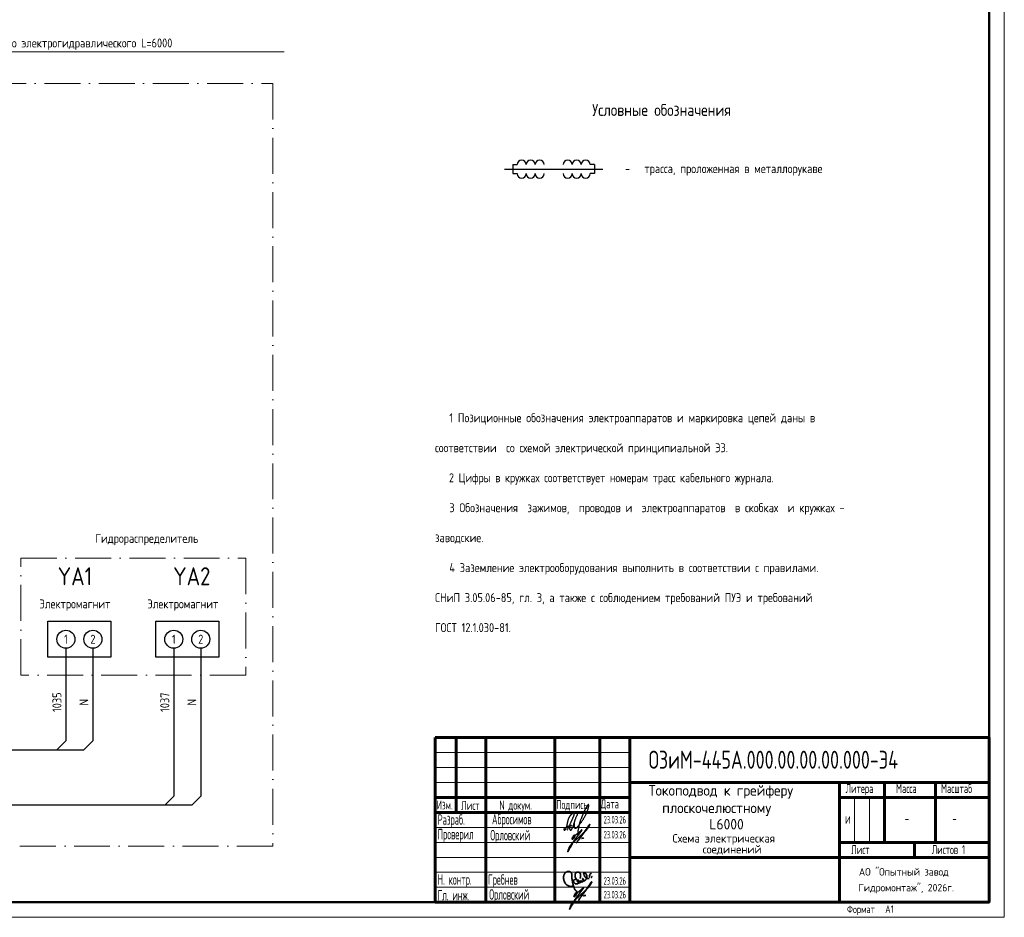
# Model space of a CAD drawing. Header units: millimetres. Extents: x 9 to 850, y -5 to 589.
# Tile 3 of 4: x 521 to 850, y -5 to 294. Entities that reach past the tile are written whole.
import ezdxf
from ezdxf.enums import TextEntityAlignment as Align

# ---------------------------------------------------------------- set-up
doc = ezdxf.new("R2010")
doc.units = ezdxf.units.MM
for name, pattern in [('ACAD_ISO10W100', [18, 12, -3, 0, -3]), ('K5LT_BASIC', [0]), ('K5LT_THIN', [0])]:
    doc.linetypes.add(name, pattern=pattern)
for name, color, linetype in [('Bord', 1, 'Continuous'), ('Cont', 6, 'Continuous'), ('Text', 3, 'Continuous'), ('Textb', 6, 'Continuous'), ('Системный слой', 7, 'Continuous'), ('Спецификации', 7, 'Continuous')]:
    doc.layers.add(name, color=color, linetype=linetype)
doc.layers.add('Основная', color=1, linetype='Continuous', lineweight=50)
doc.layers.add('РАЗМЕРЫ', color=255, linetype='Continuous', lineweight=20)
doc.styles.add('simplex', font='simplex.shx', dxfattribs={"width": 0.9})
doc.styles.add('simplex.shx', font='simplex.shx', dxfattribs={"width": 0.9, "height": 2})
doc.styles.add('Style1', font='romans.shx', dxfattribs={"width": 0.8})
doc.styles.add('стиль штампов', font='simplex.shx', dxfattribs={"width": 0.7})

# ---------------------------------------------------------------- blocks, each defined once
blk = doc.blocks.new('*U7')
at = {"linetype": 'ByBlock', "lineweight": 15}
blk.add_lwpolyline([(-841, 0), (0, 0), (0, 594), (-841, 594)], close=True, dxfattribs=at)
at = {"linetype": 'ByBlock', "lineweight": 50}
blk.add_lwpolyline([(-821, 589), (-5, 589), (-5, 5), (-821, 5)], close=True, dxfattribs=at)
at = {"lineweight": 30, "char_height": 2.5, "width": 50, "attachment_point": 4, "style": 'стиль штампов'}
for s, insert in [('\\pi2.5;Формат', (-55.01, 2.33)), ('\\pi2.5;А1', (-42.25, 2.71))]:
    blk.add_mtext(s, dxfattribs=dict(at, insert=insert))
blk = doc.blocks.new('абросимов')
at = {"color": 162, "lineweight": 25}
for points in [[(-760.73, -527.91), (-760.77, -528.14), (-760.79, -528.33), (-760.81, -528.47), (-760.83, -528.59), (-760.84, -528.67), (-760.84, -528.74), (-760.84, -528.79), (-760.84, -528.84), (-760.85, -528.89), (-760.84, -528.93), (-760.84, -528.98), (-760.84, -529.02), (-760.84, -529.06), (-760.84, -529.11), (-760.83, -529.15), (-760.83, -529.18), (-760.83, -529.22), (-760.82, -529.26), (-760.81, -529.29), (-760.81, -529.32), (-760.8, -529.36), (-760.79, -529.39), (-760.78, -529.42), (-760.77, -529.45), (-760.76, -529.48), (-760.75, -529.5), (-760.74, -529.53), (-760.72, -529.56), (-760.71, -529.58), (-760.69, -529.61), (-760.68, -529.63), (-760.66, -529.65), (-760.65, -529.67), (-760.63, -529.69), (-760.61, -529.7), (-760.6, -529.72), (-760.58, -529.73), (-760.56, -529.74), (-760.55, -529.75), (-760.53, -529.75), (-760.51, -529.76), (-760.49, -529.77), (-760.47, -529.77), (-760.45, -529.77), (-760.43, -529.77), (-760.41, -529.77), (-760.39, -529.77), (-760.37, -529.77), (-760.34, -529.76), (-760.31, -529.76), (-760.29, -529.75), (-760.26, -529.74), (-760.23, -529.73), (-760.2, -529.72), (-760.17, -529.71), (-760.15, -529.7), (-760.12, -529.68), (-760.09, -529.66), (-760.06, -529.64), (-760.03, -529.61), (-759.99, -529.57), (-759.93, -529.52), (-759.87, -529.45), (-759.79, -529.37), (-759.7, -529.28), (-759.6, -529.16), (-759.48, -529.04), (-759.36, -528.91), (-759.24, -528.77), (-759.11, -528.63), (-758.99, -528.49), (-758.87, -528.36), (-758.76, -528.22), (-758.66, -528.1), (-758.57, -527.97), (-758.47, -527.85), (-758.38, -527.72), (-758.29, -527.59), (-758.2, -527.46), (-758.11, -527.32), (-758.02, -527.17), (-757.92, -527.02), (-757.82, -526.86), (-757.72, -526.7), (-757.62, -526.54), (-757.52, -526.39), (-757.43, -526.23), (-757.34, -526.08), (-757.26, -525.94), (-757.19, -525.81), (-757.12, -525.68), (-757.05, -525.56), (-756.99, -525.45), (-756.93, -525.34), (-756.88, -525.23), (-756.83, -525.12), (-756.78, -525.02), (-756.73, -524.92), (-756.69, -524.82), (-756.64, -524.72), (-756.6, -524.62), (-756.56, -524.53), (-756.52, -524.43), (-756.48, -524.33), (-756.44, -524.24), (-756.41, -524.14), (-756.37, -524.05), (-756.34, -523.95), (-756.31, -523.86), (-756.28, -523.76), (-756.24, -523.67), (-756.21, -523.57), (-756.19, -523.48), (-756.16, -523.38), (-756.13, -523.29), (-756.1, -523.2), (-756.08, -523.11), (-756.05, -523.02), (-756.03, -522.93), (-756.01, -522.85), (-756, -522.76), (-755.98, -522.68), (-755.97, -522.61), (-755.95, -522.53), (-755.94, -522.47), (-755.94, -522.4), (-755.93, -522.34), (-755.93, -522.28), (-755.92, -522.23), (-755.92, -522.19), (-755.92, -522.14), (-755.92, -522.11), (-755.93, -522.07), (-755.93, -522.04), (-755.93, -522.02), (-755.94, -522), (-755.94, -521.98), (-755.95, -521.96), (-755.95, -521.95), (-755.96, -521.94), (-755.96, -521.93), (-755.97, -521.93), (-755.98, -521.92), (-755.98, -521.92), (-755.99, -521.92), (-756, -521.91), (-756, -521.91), (-756.01, -521.91), (-756.02, -521.91), (-756.02, -521.9), (-756.03, -521.9), (-756.04, -521.9), (-756.05, -521.9), (-756.05, -521.9), (-756.06, -521.9), (-756.07, -521.9), (-756.08, -521.9), (-756.09, -521.9), (-756.1, -521.91), (-756.11, -521.91), (-756.11, -521.91), (-756.12, -521.91), (-756.13, -521.92), (-756.14, -521.92), (-756.15, -521.93), (-756.16, -521.93), (-756.17, -521.94), (-756.18, -521.94), (-756.19, -521.95), (-756.2, -521.96), (-756.21, -521.97), (-756.22, -521.98), (-756.23, -522), (-756.25, -522.02), (-756.26, -522.04), (-756.28, -522.07), (-756.3, -522.1), (-756.33, -522.13), (-756.35, -522.17), (-756.38, -522.21), (-756.41, -522.26), (-756.45, -522.31), (-756.48, -522.36), (-756.52, -522.42), (-756.55, -522.48), (-756.59, -522.54), (-756.63, -522.6), (-756.67, -522.67), (-756.71, -522.73), (-756.76, -522.81), (-756.8, -522.88), (-756.84, -522.96), (-756.89, -523.04), (-756.93, -523.12), (-756.98, -523.21), (-757.03, -523.3), (-757.08, -523.4), (-757.13, -523.5), (-757.18, -523.6), (-757.23, -523.71), (-757.29, -523.82), (-757.35, -523.94), (-757.4, -524.06), (-757.46, -524.19), (-757.52, -524.31), (-757.58, -524.44), (-757.63, -524.56), (-757.68, -524.68), (-757.73, -524.8), (-757.78, -524.91), (-757.83, -525.02), (-757.87, -525.14), (-757.92, -525.25), (-757.97, -525.37), (-758.02, -525.5), (-758.07, -525.63), (-758.13, -525.76), (-758.19, -525.9), (-758.25, -526.05), (-758.31, -526.2), (-758.37, -526.36), (-758.44, -526.51), (-758.5, -526.66), (-758.56, -526.82), (-758.62, -526.97), (-758.67, -527.12), (-758.73, -527.26), (-758.77, -527.39), (-758.82, -527.52), (-758.86, -527.64), (-758.9, -527.75), (-758.93, -527.84), (-758.95, -527.93), (-758.98, -528), (-758.99, -528.06), (-759.01, -528.12), (-759.03, -528.18), (-759.04, -528.23), (-759.05, -528.29), (-759.07, -528.36), (-759.09, -528.43), (-759.1, -528.51), (-759.12, -528.6), (-759.14, -528.69), (-759.16, -528.79), (-759.18, -528.88), (-759.2, -528.98), (-759.22, -529.07), (-759.24, -529.17), (-759.26, -529.26), (-759.28, -529.35), (-759.3, -529.44), (-759.31, -529.53), (-759.33, -529.62), (-759.35, -529.72), (-759.37, -529.81), (-759.39, -529.91), (-759.41, -530.02), (-759.43, -530.12), (-759.45, -530.23), (-759.47, -530.34), (-759.49, -530.45), (-759.51, -530.55), (-759.52, -530.66), (-759.54, -530.77), (-759.55, -530.88), (-759.56, -530.99), (-759.58, -531.11), (-759.58, -531.25), (-759.59, -531.41), (-759.59, -531.58), (-759.6, -531.78)], [(-763.99, -529.71), (-764.05, -529.78), (-764.1, -529.84), (-764.14, -529.9), (-764.17, -529.94), (-764.19, -529.97), (-764.2, -530), (-764.21, -530.02), (-764.22, -530.05), (-764.22, -530.07), (-764.22, -530.08), (-764.23, -530.1), (-764.23, -530.12), (-764.23, -530.13), (-764.22, -530.15), (-764.22, -530.16), (-764.22, -530.18), (-764.22, -530.19), (-764.21, -530.21), (-764.21, -530.22), (-764.2, -530.23), (-764.19, -530.25), (-764.18, -530.26), (-764.17, -530.27), (-764.16, -530.29), (-764.15, -530.3), (-764.14, -530.31), (-764.13, -530.32), (-764.11, -530.33), (-764.1, -530.34), (-764.08, -530.35), (-764.07, -530.36), (-764.05, -530.37), (-764.03, -530.37), (-764.02, -530.38), (-764, -530.38), (-763.98, -530.38), (-763.97, -530.38), (-763.95, -530.37), (-763.93, -530.37), (-763.91, -530.36), (-763.89, -530.35), (-763.87, -530.34), (-763.85, -530.32), (-763.83, -530.3), (-763.81, -530.29), (-763.79, -530.27), (-763.77, -530.25), (-763.75, -530.23), (-763.73, -530.21), (-763.71, -530.18), (-763.69, -530.16), (-763.67, -530.13), (-763.66, -530.1), (-763.64, -530.07), (-763.62, -530.04), (-763.6, -530), (-763.57, -529.96), (-763.55, -529.91), (-763.53, -529.86), (-763.5, -529.81), (-763.48, -529.75), (-763.45, -529.69), (-763.42, -529.62), (-763.4, -529.55), (-763.37, -529.48), (-763.34, -529.41), (-763.31, -529.33), (-763.28, -529.25), (-763.25, -529.17), (-763.23, -529.1), (-763.2, -529.02), (-763.18, -528.94), (-763.16, -528.86), (-763.14, -528.79), (-763.13, -528.71), (-763.11, -528.63), (-763.1, -528.55), (-763.09, -528.47), (-763.07, -528.37), (-763.05, -528.28), (-763.03, -528.17), (-763.01, -528.06), (-762.99, -527.94), (-762.96, -527.82), (-762.93, -527.7), (-762.9, -527.58), (-762.87, -527.45), (-762.84, -527.33), (-762.81, -527.21), (-762.78, -527.09), (-762.74, -526.97), (-762.71, -526.86), (-762.67, -526.75), (-762.63, -526.65), (-762.59, -526.54), (-762.56, -526.44), (-762.52, -526.35), (-762.47, -526.26), (-762.43, -526.17), (-762.39, -526.09), (-762.35, -526.02), (-762.31, -525.94), (-762.27, -525.87), (-762.23, -525.81), (-762.19, -525.75), (-762.15, -525.69), (-762.11, -525.63), (-762.07, -525.58), (-762.04, -525.53), (-762, -525.49), (-761.97, -525.44), (-761.93, -525.4), (-761.9, -525.36), (-761.86, -525.32), (-761.83, -525.28), (-761.8, -525.25), (-761.77, -525.21), (-761.73, -525.18), (-761.7, -525.15), (-761.67, -525.12), (-761.64, -525.08), (-761.61, -525.05), (-761.58, -525.02), (-761.55, -525), (-761.52, -524.97), (-761.5, -524.94), (-761.47, -524.92), (-761.45, -524.89), (-761.42, -524.87), (-761.4, -524.85), (-761.37, -524.83), (-761.35, -524.81), (-761.33, -524.8), (-761.31, -524.78), (-761.29, -524.76), (-761.26, -524.75), (-761.24, -524.74), (-761.22, -524.73), (-761.2, -524.72), (-761.18, -524.71), (-761.16, -524.7), (-761.14, -524.69), (-761.11, -524.69), (-761.1, -524.69), (-761.08, -524.68), (-761.06, -524.68), (-761.04, -524.68), (-761.03, -524.68), (-761.01, -524.69), (-761, -524.69), (-760.98, -524.69), (-760.97, -524.7), (-760.95, -524.7), (-760.94, -524.71), (-760.93, -524.72), (-760.92, -524.73), (-760.91, -524.73), (-760.9, -524.74), (-760.89, -524.75), (-760.88, -524.77), (-760.87, -524.78), (-760.87, -524.79), (-760.86, -524.81), (-760.86, -524.82), (-760.85, -524.84), (-760.85, -524.86), (-760.85, -524.88), (-760.84, -524.9), (-760.84, -524.92), (-760.84, -524.94), (-760.84, -524.97), (-760.84, -524.99), (-760.84, -525.02), (-760.84, -525.05), (-760.84, -525.08), (-760.84, -525.12), (-760.85, -525.15), (-760.85, -525.19), (-760.86, -525.24), (-760.87, -525.28), (-760.89, -525.34), (-760.9, -525.4), (-760.92, -525.47), (-760.95, -525.55), (-760.98, -525.64), (-761.01, -525.74), (-761.05, -525.85), (-761.1, -525.96), (-761.14, -526.08), (-761.19, -526.2), (-761.24, -526.33), (-761.3, -526.46), (-761.35, -526.58), (-761.41, -526.71), (-761.47, -526.84), (-761.53, -526.98), (-761.59, -527.11), (-761.66, -527.24), (-761.72, -527.38), (-761.79, -527.52), (-761.85, -527.66), (-761.92, -527.81), (-761.99, -527.95), (-762.05, -528.1), (-762.12, -528.25), (-762.19, -528.41), (-762.26, -528.56), (-762.33, -528.72), (-762.4, -528.88), (-762.48, -529.04), (-762.56, -529.21), (-762.65, -529.41), (-762.76, -529.62), (-762.89, -529.86), (-763.03, -530.12), (-763.21, -530.43)], [(-761.61, -529.05), (-761.63, -528.99), (-761.65, -528.95), (-761.66, -528.91), (-761.67, -528.88), (-761.69, -528.86), (-761.7, -528.85), (-761.71, -528.84), (-761.72, -528.83), (-761.73, -528.82), (-761.74, -528.82), (-761.75, -528.82), (-761.76, -528.81), (-761.77, -528.81), (-761.78, -528.81), (-761.79, -528.81), (-761.81, -528.81), (-761.82, -528.82), (-761.83, -528.82), (-761.84, -528.82), (-761.86, -528.83), (-761.87, -528.83), (-761.89, -528.84), (-761.91, -528.85), (-761.92, -528.86), (-761.94, -528.87), (-761.97, -528.88), (-761.99, -528.9), (-762.01, -528.91), (-762.03, -528.93), (-762.05, -528.95), (-762.07, -528.97), (-762.09, -528.99), (-762.11, -529.02), (-762.13, -529.04), (-762.15, -529.06), (-762.17, -529.08), (-762.19, -529.11), (-762.2, -529.13), (-762.22, -529.16), (-762.23, -529.18), (-762.25, -529.21), (-762.26, -529.23), (-762.27, -529.26), (-762.28, -529.28), (-762.29, -529.31), (-762.3, -529.34), (-762.32, -529.36), (-762.33, -529.39), (-762.34, -529.42), (-762.35, -529.45), (-762.35, -529.47), (-762.36, -529.5), (-762.37, -529.53), (-762.38, -529.56), (-762.39, -529.59), (-762.39, -529.61), (-762.39, -529.64), (-762.4, -529.67), (-762.4, -529.69), (-762.4, -529.72), (-762.4, -529.74), (-762.4, -529.77), (-762.39, -529.8), (-762.39, -529.82), (-762.38, -529.85), (-762.38, -529.87), (-762.37, -529.9), (-762.36, -529.93), (-762.35, -529.95), (-762.34, -529.98), (-762.33, -530.01), (-762.32, -530.03), (-762.31, -530.06), (-762.3, -530.08), (-762.29, -530.11), (-762.28, -530.13), (-762.27, -530.16), (-762.26, -530.18), (-762.25, -530.2), (-762.24, -530.22), (-762.23, -530.23), (-762.22, -530.25), (-762.21, -530.26), (-762.2, -530.28), (-762.19, -530.29), (-762.17, -530.3), (-762.16, -530.31), (-762.15, -530.33), (-762.14, -530.34), (-762.12, -530.35), (-762.11, -530.36), (-762.1, -530.37), (-762.08, -530.38), (-762.07, -530.38), (-762.06, -530.39), (-762.04, -530.4), (-762.03, -530.4), (-762.01, -530.4), (-761.99, -530.4), (-761.97, -530.4), (-761.96, -530.39), (-761.93, -530.39), (-761.91, -530.38), (-761.89, -530.37), (-761.86, -530.36), (-761.83, -530.35), (-761.8, -530.33), (-761.77, -530.32), (-761.75, -530.3), (-761.72, -530.28), (-761.69, -530.27), (-761.67, -530.25), (-761.65, -530.23), (-761.63, -530.22), (-761.61, -530.2), (-761.6, -530.17), (-761.58, -530.15), (-761.56, -530.11), (-761.54, -530.07), (-761.51, -530.02), (-761.48, -529.96), (-761.44, -529.88), (-761.4, -529.8), (-761.36, -529.71), (-761.31, -529.61), (-761.27, -529.51), (-761.22, -529.39), (-761.17, -529.27), (-761.12, -529.15), (-761.08, -529.01), (-761.03, -528.88), (-760.99, -528.74), (-760.94, -528.59), (-760.89, -528.44), (-760.85, -528.29), (-760.8, -528.14), (-760.76, -527.99), (-760.71, -527.83), (-760.66, -527.67), (-760.61, -527.51), (-760.56, -527.35), (-760.51, -527.19), (-760.46, -527.03), (-760.4, -526.87), (-760.34, -526.7), (-760.27, -526.53), (-760.19, -526.34), (-760.1, -526.13), (-760, -525.88), (-759.87, -525.59), (-759.72, -525.25), (-759.54, -524.84)], [(-763.28, -529.26), (-763.22, -529.23), (-763.17, -529.21), (-763.13, -529.19), (-763.09, -529.17), (-763.06, -529.15), (-763.03, -529.14), (-763, -529.13), (-762.98, -529.12), (-762.96, -529.11), (-762.94, -529.1), (-762.92, -529.09), (-762.9, -529.08), (-762.88, -529.08), (-762.87, -529.07), (-762.85, -529.06), (-762.83, -529.06), (-762.82, -529.05), (-762.8, -529.05), (-762.79, -529.05), (-762.77, -529.04), (-762.76, -529.04), (-762.74, -529.04), (-762.72, -529.04), (-762.71, -529.04), (-762.69, -529.04), (-762.67, -529.04), (-762.65, -529.04), (-762.63, -529.04), (-762.61, -529.05), (-762.58, -529.06), (-762.54, -529.08), (-762.5, -529.09)]]:
    blk.add_lwpolyline(points, dxfattribs=at)
blk = doc.blocks.new('рамка пустая')
at = {"layer": 'Системный слой', "color": 7, "linetype": 'K5LT_BASIC', "lineweight": 60}
for p, q in [((6946.88, 1061.43), (7011.88, 1061.43)), ((6946.88, 1036.43), (6946.88, 1061.43)), ((6953.88, 1056.43), (6953.88, 1061.43)), ((6963.88, 1056.43), (6963.88, 1061.43)), ((6986.88, 1056.43), (6986.88, 1061.43)), ((7001.88, 1056.43), (7001.88, 1061.43)), ((7011.88, 1061.43), (7131.88, 1061.43)), ((7011.88, 1006.43), (7011.88, 1061.43)), ((7131.88, 1046.43), (7131.88, 1061.43)), ((6953.88, 1041.43), (6953.88, 1056.43)), ((6963.88, 1041.43), (6963.88, 1056.43)), ((6986.88, 1006.43), (6986.88, 1056.43)), ((7001.88, 1006.43), (7001.88, 1056.43)), ((7011.88, 1046.43), (7081.88, 1046.43)), ((7081.88, 1046.43), (7096.88, 1046.43)), ((7081.88, 1041.43), (7081.88, 1046.43)), ((7096.88, 1046.43), (7131.88, 1046.43)), ((7096.88, 1041.43), (7096.88, 1046.43)), ((7113.88, 1041.43), (7113.88, 1046.43)), ((7131.88, 1041.43), (7131.88, 1046.43)), ((6946.88, 1041.43), (6953.88, 1041.43)), ((6953.88, 1036.43), (6953.88, 1041.43)), ((6953.88, 1041.43), (6963.88, 1041.43)), ((6963.88, 1036.43), (6963.88, 1041.43)), ((6963.88, 1041.43), (7011.88, 1041.43)), ((7081.88, 1041.43), (7096.88, 1041.43)), ((7081.88, 1026.43), (7081.88, 1041.43)), ((7096.88, 1041.43), (7113.88, 1041.43)), ((7096.88, 1026.43), (7096.88, 1041.43)), ((7113.88, 1041.43), (7131.88, 1041.43)), ((7113.88, 1026.43), (7113.88, 1041.43)), ((7131.88, 1026.43), (7131.88, 1041.43)), ((6946.88, 1031.43), (6946.88, 1036.43)), ((6946.88, 1036.43), (6953.88, 1036.43)), ((6953.88, 1036.43), (6963.88, 1036.43)), ((6963.88, 1031.43), (6963.88, 1036.43)), ((6963.88, 1036.43), (7011.88, 1036.43)), ((6946.88, 1026.43), (6946.88, 1031.43)), ((6963.88, 1026.43), (6963.88, 1031.43)), ((6946.88, 1016.43), (6946.88, 1026.43)), ((6963.88, 1016.43), (6963.88, 1026.43)), ((7081.88, 1021.43), (7081.88, 1026.43)), ((7081.88, 1026.43), (7096.88, 1026.43)), ((7096.88, 1026.43), (7113.88, 1026.43)), ((7106.88, 1021.43), (7106.88, 1026.43)), ((7113.88, 1026.43), (7131.88, 1026.43)), ((7131.88, 1006.43), (7131.88, 1026.43)), ((7011.88, 1021.43), (7081.88, 1021.43)), ((7081.88, 1006.43), (7081.88, 1021.43)), ((7081.88, 1021.43), (7131.88, 1021.43)), ((6946.88, 1011.43), (6946.88, 1016.43)), ((6963.88, 1011.43), (6963.88, 1016.43)), ((6946.88, 1006.43), (6946.88, 1011.43)), ((6963.88, 1006.43), (6963.88, 1011.43)), ((6946.88, 1006.43), (6963.88, 1006.43)), ((6963.88, 1006.43), (7011.88, 1006.43)), ((7011.88, 1006.43), (7081.88, 1006.43)), ((7081.88, 1006.43), (7131.88, 1006.43))]:
    blk.add_line(p, q, dxfattribs=at)
at = {"layer": 'Системный слой', "color": 7, "linetype": 'K5LT_THIN', "lineweight": 18}
for p, q in [((6946.88, 1056.43), (6953.88, 1056.43)), ((6953.88, 1056.43), (6963.88, 1056.43)), ((6963.88, 1056.43), (6986.88, 1056.43)), ((6986.88, 1056.43), (7001.88, 1056.43)), ((7001.88, 1056.43), (7011.88, 1056.43)), ((6946.88, 1051.43), (6953.88, 1051.43)), ((6953.88, 1051.43), (6963.88, 1051.43)), ((6963.88, 1051.43), (7011.88, 1051.43)), ((6946.88, 1046.43), (6953.88, 1046.43)), ((6953.88, 1046.43), (6963.88, 1046.43)), ((6963.88, 1046.43), (7011.88, 1046.43)), ((7086.88, 1026.43), (7086.88, 1041.43)), ((7091.88, 1026.43), (7091.88, 1041.43)), ((6946.88, 1031.43), (6963.88, 1031.43)), ((6963.88, 1031.43), (7011.88, 1031.43)), ((6946.88, 1026.43), (6963.88, 1026.43)), ((6963.88, 1026.43), (7011.88, 1026.43)), ((6946.88, 1021.43), (6963.88, 1021.43)), ((6963.88, 1021.43), (7011.88, 1021.43)), ((6946.88, 1016.43), (6963.88, 1016.43)), ((6963.88, 1016.43), (7011.88, 1016.43)), ((6946.88, 1011.43), (6963.88, 1011.43)), ((6963.88, 1011.43), (7011.88, 1011.43))]:
    blk.add_line(p, q, dxfattribs=at)
blk = doc.blocks.new('гребнев')
at = {"color": 7, "lineweight": 35, "flags": 128}
for points in [[(980.67, 131.23), (980.59, 131.14), (980.5, 131.14), (980.42, 131.14), (980.33, 131.14), (980.33, 131.23), (980.25, 131.23), (980.16, 131.31), (980.08, 131.4), (980.08, 131.48), (979.99, 131.48), (979.99, 131.57), (979.91, 131.65), (979.91, 131.74), (979.91, 131.82), (979.82, 131.82), (979.82, 131.9), (979.82, 131.99), (979.74, 132.07), (979.74, 132.16), (979.74, 132.24), (979.66, 132.33), (979.66, 132.41), (979.66, 132.5), (979.57, 132.58), (979.57, 132.67), (979.49, 132.75), (979.49, 132.84), (979.49, 132.92), (979.4, 133.01), (979.4, 133.09), (979.4, 133.17), (979.32, 133.26), (979.32, 133.34), (979.32, 133.43), (979.23, 133.51), (979.23, 133.6), (979.23, 133.68), (979.23, 133.77), (979.23, 133.85), (979.15, 133.94), (979.15, 134.02), (979.15, 134.11), (979.15, 134.19), (979.15, 134.28), (979.15, 134.36), (979.15, 134.44), (979.15, 134.53), (979.06, 134.61), (979.06, 134.7), (979.06, 134.78), (979.06, 134.87), (979.06, 134.95), (979.06, 135.04), (979.06, 135.12), (978.98, 135.12), (978.98, 135.21), (978.98, 135.29), (978.98, 135.38), (978.98, 135.46), (978.98, 135.55), (978.98, 135.63), (978.98, 135.71), (978.98, 135.8), (978.98, 135.88), (978.98, 135.97), (978.98, 136.05), (978.98, 136.14), (978.98, 136.22), (978.98, 136.31), (978.98, 136.39), (978.98, 136.48), (978.98, 136.56), (978.98, 136.65), (978.89, 136.65), (978.89, 136.73), (978.89, 136.82), (978.89, 136.9), (978.89, 136.98), (978.81, 136.98), (978.81, 137.07), (978.81, 137.15), (978.72, 137.24), (978.72, 137.32), (978.64, 137.32), (978.64, 137.41), (978.55, 137.41), (978.55, 137.49), (978.47, 137.49), (978.39, 137.58), (978.3, 137.58), (978.22, 137.58), (978.22, 137.66), (978.13, 137.66), (978.05, 137.66), (977.96, 137.66), (977.88, 137.66), (977.79, 137.66), (977.71, 137.66), (977.62, 137.66), (977.54, 137.66), (977.45, 137.66), (977.37, 137.66), (977.28, 137.58), (977.2, 137.58), (977.12, 137.49), (977.03, 137.49), (977.03, 137.41), (976.95, 137.41), (976.86, 137.32), (976.78, 137.32), (976.78, 137.24), (976.69, 137.15), (976.61, 137.07), (976.52, 136.98), (976.52, 136.9), (976.44, 136.9), (976.44, 136.82), (976.35, 136.73), (976.35, 136.65), (976.35, 136.56), (976.27, 136.48), (976.27, 136.39), (976.27, 136.31), (976.27, 136.22), (976.18, 136.14), (976.18, 136.05), (976.18, 135.97), (976.18, 135.88), (976.18, 135.8), (976.18, 135.71), (976.18, 135.63), (976.18, 135.55), (976.18, 135.46), (976.18, 135.38), (976.18, 135.29), (976.18, 135.21), (976.18, 135.12), (976.27, 135.12), (976.27, 135.04), (976.27, 134.95), (976.27, 134.87), (976.27, 134.78), (976.27, 134.7), (976.35, 134.7), (976.35, 134.61), (976.35, 134.53), (976.35, 134.44), (976.44, 134.44), (976.44, 134.36)], [(980.25, 134.95), (980.16, 135.04), (979.99, 135.04), (979.91, 135.04), (979.82, 134.95), (979.74, 134.95), (979.66, 134.95), (979.66, 134.87), (979.57, 134.78), (979.57, 134.7), (979.49, 134.7), (979.49, 134.61), (979.49, 134.53), (979.49, 134.44), (979.49, 134.36), (979.49, 134.28), (979.57, 134.19), (979.57, 134.11), (979.57, 134.02), (979.66, 134.02), (979.66, 133.94), (979.74, 133.85), (979.82, 133.77), (979.91, 133.68), (979.99, 133.68), (979.99, 133.6), (980.08, 133.6), (980.16, 133.51), (980.25, 133.51), (980.33, 133.51), (980.42, 133.51), (980.5, 133.51), (980.59, 133.51), (980.67, 133.51), (980.76, 133.51), (980.84, 133.6), (980.93, 133.6), (981.01, 133.68), (981.09, 133.68), (981.09, 133.77), (981.18, 133.77), (981.18, 133.85), (981.26, 133.85), (981.26, 133.94), (981.35, 133.94), (981.35, 134.02), (981.35, 134.11), (981.43, 134.19), (981.43, 134.28), (981.43, 134.36), (981.43, 134.44), (981.35, 134.53), (981.35, 134.61), (981.26, 134.7), (981.18, 134.78), (981.09, 134.78), (981.01, 134.78), (980.93, 134.78), (980.84, 134.78), (980.84, 134.7), (980.84, 134.61), (980.76, 134.61), (980.76, 134.53), (980.76, 134.44), (980.84, 134.36), (980.84, 134.28), (980.84, 134.19), (980.93, 134.19), (981.01, 134.11), (981.09, 134.02), (981.18, 134.02), (981.18, 133.94), (981.26, 133.94), (981.35, 133.94), (981.43, 133.85), (981.52, 133.85), (981.52, 133.94), (981.6, 133.94), (981.69, 133.94), (981.69, 134.02), (981.77, 134.02), (981.86, 134.02), (981.86, 134.11), (981.94, 134.11), (982.03, 134.19), (982.11, 134.28), (982.11, 134.36), (982.11, 134.44), (982.11, 134.53), (982.03, 134.53), (981.94, 134.53), (981.86, 134.53), (981.86, 134.44), (981.94, 134.44), (981.94, 134.36), (981.94, 134.28), (982.03, 134.28), (982.11, 134.28), (982.11, 134.19), (982.2, 134.19), (982.28, 134.19), (982.36, 134.19), (982.45, 134.19), (982.53, 134.19), (982.53, 134.28), (982.62, 134.28), (982.62, 134.36), (982.7, 134.44), (982.7, 134.53), (982.79, 134.53), (982.79, 134.61), (982.79, 134.7), (982.79, 134.78), (982.79, 134.87), (982.79, 134.95), (982.79, 135.04), (982.79, 135.12), (982.7, 135.12), (982.7, 135.21), (982.62, 135.21), (982.62, 135.29), (982.53, 135.29), (982.53, 135.21), (982.53, 135.12), (982.62, 135.12), (982.62, 135.04), (982.62, 134.95), (982.7, 134.87), (982.7, 134.78), (982.79, 134.7), (982.79, 134.61), (982.87, 134.61), (982.96, 134.53), (983.04, 134.53), (983.13, 134.53), (983.21, 134.61), (983.3, 134.61), (983.3, 134.7), (983.38, 134.7), (983.47, 134.78), (983.47, 134.87), (983.55, 134.95), (983.63, 135.04), (983.72, 135.12), (983.72, 135.21), (983.8, 135.38), (983.8, 135.46), (983.89, 135.55), (983.89, 135.63)], [(981.6, 135.38), (981.69, 135.46), (981.69, 135.63), (981.77, 135.71), (981.77, 135.8), (981.77, 135.88), (981.86, 135.97), (981.86, 136.05), (981.86, 136.14), (981.86, 136.22), (981.86, 136.31), (981.86, 136.39), (981.86, 136.48), (981.86, 136.56), (981.86, 136.65), (981.86, 136.73), (981.86, 136.82), (981.77, 136.82), (981.77, 136.9), (981.77, 136.98), (981.69, 136.98), (981.69, 137.07), (981.6, 137.15), (981.52, 137.24), (981.43, 137.32), (981.35, 137.32), (981.35, 137.41), (981.26, 137.41), (981.18, 137.41), (981.09, 137.41), (981.01, 137.49), (980.93, 137.49), (980.84, 137.49), (980.76, 137.49), (980.67, 137.41), (980.59, 137.41), (980.5, 137.41), (980.5, 137.32), (980.42, 137.32), (980.33, 137.24), (980.25, 137.15), (980.25, 137.07), (980.16, 137.07), (980.16, 136.98), (980.08, 136.9), (980.08, 136.82), (980.08, 136.73), (980.08, 136.65), (979.99, 136.65), (979.99, 136.56), (979.99, 136.48), (979.99, 136.39), (979.99, 136.31), (979.99, 136.22), (979.99, 136.14), (980.08, 136.05), (980.08, 135.97), (980.08, 135.88), (980.08, 135.8), (980.08, 135.71), (980.16, 135.71), (980.16, 135.63), (980.16, 135.55), (980.25, 135.46), (980.25, 135.38), (980.33, 135.29), (980.33, 135.21), (980.42, 135.12), (980.5, 135.04), (980.5, 134.95), (980.67, 134.87)], [(983.89, 135.63), (983.97, 135.63), (983.97, 135.71), (983.97, 135.8), (983.97, 135.88), (983.97, 135.97), (983.97, 136.05), (983.97, 136.14), (983.97, 136.22), (983.89, 136.31), (983.89, 136.39), (983.89, 136.48), (983.8, 136.56), (983.8, 136.65), (983.72, 136.65), (983.72, 136.73), (983.72, 136.82), (983.63, 136.82), (983.63, 136.9), (983.55, 136.9), (983.55, 136.98), (983.47, 136.98), (983.47, 137.07), (983.38, 137.15), (983.3, 137.24), (983.21, 137.24), (983.21, 137.32), (983.13, 137.32), (983.04, 137.32), (982.96, 137.24), (982.96, 137.15), (982.87, 137.07), (982.87, 136.98), (982.96, 136.9), (982.96, 136.82), (982.96, 136.73), (982.96, 136.65), (983.04, 136.56), (983.04, 136.48), (983.04, 136.39), (983.13, 136.39), (983.13, 136.31), (983.13, 136.22), (983.21, 136.14), (983.21, 136.05), (983.3, 136.05), (983.3, 135.97), (983.3, 135.88), (983.38, 135.88), (983.38, 135.8), (983.47, 135.8), (983.47, 135.71), (983.55, 135.71), (983.55, 135.63), (983.63, 135.63), (983.63, 135.55), (983.72, 135.55), (983.72, 135.46), (983.8, 135.46), (983.89, 135.46), (983.89, 135.38), (983.97, 135.38), (984.06, 135.29), (984.14, 135.29), (984.23, 135.29), (984.31, 135.29), (984.4, 135.29), (984.48, 135.29), (984.57, 135.29), (984.74, 135.29)], [(985.5, 136.9), (985.41, 136.98), (985.33, 136.98), (985.24, 136.98), (985.16, 136.9), (985.07, 136.9), (985.07, 136.82), (984.99, 136.73), (984.99, 136.65), (984.9, 136.56), (984.9, 136.48), (984.9, 136.39), (984.82, 136.39), (984.82, 136.31), (984.82, 136.22), (984.82, 136.14), (984.82, 136.05), (984.82, 135.97), (984.82, 135.8), (984.9, 135.71)], [(985.41, 135.63), (985.41, 135.71), (985.5, 135.71), (985.5, 135.8), (985.58, 135.88), (985.58, 135.97), (985.67, 135.97)], [(976.44, 134.36), (976.44, 134.28), (976.52, 134.19), (976.52, 134.11), (976.52, 134.02), (976.61, 134.02), (976.61, 133.94), (976.61, 133.85), (976.69, 133.85), (976.69, 133.77), (976.78, 133.68), (976.78, 133.6), (976.86, 133.6), (976.86, 133.51), (976.95, 133.51), (976.95, 133.43), (977.03, 133.43), (977.12, 133.34), (977.12, 133.26), (977.2, 133.26), (977.28, 133.17), (977.37, 133.09), (977.45, 133.09), (977.54, 133.01), (977.62, 133.01), (977.62, 132.92), (977.71, 132.92), (977.79, 132.92), (977.79, 132.84), (977.88, 132.84), (977.96, 132.84), (978.05, 132.75), (978.13, 132.75), (978.22, 132.75), (978.22, 132.67), (978.3, 132.67), (978.39, 132.67), (978.47, 132.67), (978.55, 132.67), (978.64, 132.67), (978.72, 132.67), (978.81, 132.67), (978.89, 132.67), (978.98, 132.67), (978.98, 132.75), (979.06, 132.75), (979.15, 132.75), (979.23, 132.75), (979.32, 132.75), (979.4, 132.75), (979.49, 132.75)]]:
    blk.add_lwpolyline(points, dxfattribs=at)
blk = doc.blocks.new('Орловский')
at = {"color": 7, "lineweight": 35, "flags": 128}
for points in [[(980.5, 130.55), (980.67, 130.63), (980.76, 130.63), (980.84, 130.72), (980.93, 130.72), (981.01, 130.8), (981.09, 130.8), (981.09, 130.89), (981.18, 130.89), (981.26, 130.97), (981.35, 130.97), (981.43, 131.06), (981.52, 131.14), (981.6, 131.14), (981.69, 131.23), (981.77, 131.31), (981.86, 131.31), (981.94, 131.4), (982.03, 131.48), (982.11, 131.57), (982.2, 131.57), (982.28, 131.65), (982.36, 131.74), (982.45, 131.82), (982.53, 131.9), (982.62, 131.9), (982.62, 131.99), (982.7, 131.99), (982.79, 132.07), (982.87, 132.16), (982.87, 132.24), (982.96, 132.24), (983.04, 132.33), (983.13, 132.41), (983.21, 132.5), (983.3, 132.58), (983.3, 132.67), (983.38, 132.67), (983.38, 132.58), (983.3, 132.5), (983.3, 132.41), (983.21, 132.33), (983.21, 132.24), (983.13, 132.24), (983.13, 132.16), (983.04, 132.07), (982.96, 131.99), (982.96, 131.9), (982.87, 131.9), (982.87, 131.82), (982.87, 131.74), (982.79, 131.74), (982.79, 131.65), (982.7, 131.65), (982.7, 131.57), (982.62, 131.48), (982.53, 131.4), (982.53, 131.31), (982.45, 131.31), (982.45, 131.23), (982.36, 131.14), (982.28, 131.06), (982.28, 130.97), (982.2, 130.97), (982.2, 130.89), (982.11, 130.8), (982.11, 130.72), (982.03, 130.72), (982.03, 130.63), (981.94, 130.55), (981.86, 130.47), (981.86, 130.38), (981.77, 130.38), (981.77, 130.3), (981.69, 130.21), (981.6, 130.13), (981.52, 130.04), (981.52, 129.96), (981.43, 129.96), (981.43, 129.87), (981.35, 129.79), (981.35, 129.7), (981.26, 129.7), (981.26, 129.62), (981.18, 129.62), (981.18, 129.53), (981.09, 129.45), (981.09, 129.36), (981.01, 129.36), (981.01, 129.28), (980.93, 129.28), (980.93, 129.2), (980.84, 129.11), (980.84, 129.03), (980.76, 129.03), (980.76, 128.94), (980.67, 128.86), (980.67, 128.77), (980.59, 128.77), (980.59, 128.69), (980.5, 128.69), (980.5, 128.6), (980.5, 128.52), (980.42, 128.52), (980.42, 128.43), (980.33, 128.35), (980.33, 128.26), (980.33, 128.18), (980.25, 128.18), (980.25, 128.09), (980.25, 128.01), (980.16, 128.01), (980.16, 127.93), (980.16, 127.84), (980.08, 127.84), (980.08, 127.76), (980.08, 127.67), (979.99, 127.67), (979.99, 127.59), (979.91, 127.5), (979.91, 127.42), (979.82, 127.33), (979.82, 127.25), (979.74, 127.25), (979.74, 127.16), (979.74, 127.08), (979.66, 127.08), (979.66, 126.99), (979.66, 126.91), (979.57, 126.91), (979.57, 126.82), (979.49, 126.74), (979.49, 126.66), (979.4, 126.66), (979.4, 126.57), (979.32, 126.49), (979.32, 126.4), (979.23, 126.32), (979.15, 126.23), (979.15, 126.15), (979.06, 126.06), (979.06, 125.98), (978.98, 125.89), (978.98, 125.81), (978.89, 125.72), (978.89, 125.64), (978.81, 125.55), (978.81, 125.47), (978.72, 125.47), (978.72, 125.55), (978.81, 125.55), (978.81, 125.64), (978.81, 125.72), (978.81, 125.81), (978.89, 125.89), (978.89, 125.98), (978.89, 126.06), (978.98, 126.15), (978.98, 126.23), (979.06, 126.32), (979.06, 126.4), (979.06, 126.49), (979.15, 126.57)], [(979.15, 126.57), (979.15, 126.66), (979.23, 126.74), (979.23, 126.82), (979.23, 126.91), (979.32, 126.91), (979.32, 126.99), (979.32, 127.08), (979.4, 127.08), (979.4, 127.16), (979.49, 127.25), (979.49, 127.33), (979.57, 127.33), (979.57, 127.42), (979.66, 127.5), (979.66, 127.59), (979.74, 127.59), (979.74, 127.67), (979.82, 127.76), (979.91, 127.84), (979.99, 127.93), (979.99, 128.01), (980.08, 128.01), (980.08, 128.09), (980.16, 128.09), (980.16, 128.18), (980.25, 128.26), (980.33, 128.35), (980.42, 128.43), (980.5, 128.43), (980.5, 128.52), (980.59, 128.6), (980.67, 128.69), (980.76, 128.69), (980.76, 128.77), (980.84, 128.77), (980.84, 128.86), (980.93, 128.86), (980.93, 128.94), (981.01, 128.94), (981.09, 129.03), (981.09, 129.11), (981.18, 129.11), (981.26, 129.2), (981.35, 129.28), (981.43, 129.36), (981.52, 129.36), (981.52, 129.45), (981.6, 129.45), (981.6, 129.53), (981.69, 129.53), (981.69, 129.62), (981.77, 129.62), (981.77, 129.7), (981.86, 129.7), (981.94, 129.79), (982.03, 129.87), (982.11, 129.96), (982.2, 130.04), (982.28, 130.13), (982.36, 130.13), (982.36, 130.21), (982.45, 130.21), (982.45, 130.3), (982.53, 130.3), (982.62, 130.38), (982.7, 130.47), (982.79, 130.55), (982.87, 130.63), (982.96, 130.63), (982.96, 130.72), (983.04, 130.72), (983.04, 130.8), (983.13, 130.8), (983.13, 130.89), (983.21, 130.89), (983.21, 130.97), (983.3, 130.97), (983.38, 131.06), (983.47, 131.14), (983.55, 131.23), (983.63, 131.31), (983.63, 131.4), (983.72, 131.4), (983.72, 131.48), (983.8, 131.48), (983.8, 131.57), (983.89, 131.57), (983.89, 131.65), (983.97, 131.65), (983.97, 131.74), (984.06, 131.74), (984.06, 131.82), (984.14, 131.82), (984.14, 131.9), (984.23, 131.9), (984.23, 131.99), (984.31, 131.99), (984.31, 132.07), (984.4, 132.07), (984.4, 132.16), (984.48, 132.16), (984.48, 132.24), (984.57, 132.24), (984.57, 132.33), (984.65, 132.33), (984.65, 132.41), (984.74, 132.41), (984.74, 132.5), (984.82, 132.5), (984.82, 132.58), (984.9, 132.58), (984.9, 132.67), (984.99, 132.67), (984.99, 132.75), (985.07, 132.84), (985.16, 132.92), (985.16, 133.01), (985.24, 133.01), (985.24, 133.09), (985.33, 133.09), (985.33, 133.17), (985.41, 133.26), (985.41, 133.34), (985.5, 133.34), (985.5, 133.43), (985.5, 133.51), (985.58, 133.51), (985.58, 133.6), (985.67, 133.6), (985.67, 133.68), (985.75, 133.77), (985.75, 133.85), (985.84, 133.94), (985.84, 134.02), (985.92, 134.02), (985.92, 134.11), (986.01, 134.19), (986.01, 134.28), (986.09, 134.36), (986.09, 134.44), (986.09, 134.53), (986.01, 134.53), (985.92, 134.44), (985.92, 134.36), (985.84, 134.36), (985.84, 134.28), (985.75, 134.19), (985.75, 134.11), (985.67, 134.11), (985.67, 134.02), (985.58, 133.94), (985.58, 133.85), (985.5, 133.85), (985.5, 133.77), (985.41, 133.68), (985.41, 133.6), (985.33, 133.6), (985.33, 133.51), (985.24, 133.43), (985.16, 133.34), (985.16, 133.26)], [(985.16, 133.26), (985.07, 133.17), (985.07, 133.09), (984.99, 133.09), (984.99, 133.01), (984.99, 132.92), (984.9, 132.92), (984.9, 132.84), (984.82, 132.84), (984.82, 132.75), (984.74, 132.75), (984.74, 132.67), (984.65, 132.58), (984.65, 132.5), (984.57, 132.5), (984.57, 132.41), (984.48, 132.33), (984.48, 132.24), (984.4, 132.24), (984.4, 132.16), (984.31, 132.07), (984.31, 131.99), (984.23, 131.9), (984.23, 131.82), (984.14, 131.82), (984.14, 131.74), (984.06, 131.65), (984.06, 131.57), (983.97, 131.57), (983.97, 131.48), (983.89, 131.4), (983.89, 131.31), (983.8, 131.31), (983.8, 131.23), (983.72, 131.23), (983.72, 131.14), (983.63, 131.14), (983.63, 131.06), (983.55, 130.97), (983.55, 130.89), (983.47, 130.89), (983.47, 130.8), (983.38, 130.72), (983.3, 130.63), (983.3, 130.55), (983.21, 130.55), (983.21, 130.47), (983.13, 130.38), (983.04, 130.3), (983.04, 130.21), (982.96, 130.21), (982.96, 130.13), (982.87, 130.13), (982.87, 130.04), (982.79, 129.96), (982.79, 129.87), (982.7, 129.87), (982.7, 129.79), (982.62, 129.7), (982.62, 129.62), (982.53, 129.62), (982.53, 129.53), (982.45, 129.53), (982.45, 129.45), (982.36, 129.36), (982.28, 129.28), (982.28, 129.2), (982.2, 129.2), (982.2, 129.11), (982.11, 129.03), (982.11, 128.94), (982.03, 128.94), (982.03, 128.86), (981.94, 128.86), (981.94, 128.77), (981.86, 128.69), (981.86, 128.6), (981.77, 128.52), (981.77, 128.43), (981.69, 128.35)], [(981.09, 131.06), (981.01, 130.97), (980.93, 130.89), (980.84, 130.8), (980.76, 130.72), (980.67, 130.63), (980.67, 130.55), (980.59, 130.55), (980.59, 130.47), (980.5, 130.38), (980.5, 130.3), (980.42, 130.3), (980.42, 130.21), (980.33, 130.13), (980.33, 130.04), (980.25, 130.04), (980.25, 129.96), (980.25, 129.87), (980.16, 129.79), (980.16, 129.7), (980.25, 129.7), (980.25, 129.62), (980.33, 129.62), (980.42, 129.62), (980.42, 129.7), (980.5, 129.7), (980.5, 129.79), (980.59, 129.79), (980.59, 129.87), (980.67, 129.87), (980.76, 129.96), (980.76, 130.04), (980.84, 130.04), (980.84, 130.13), (980.93, 130.21), (980.93, 130.3), (981.01, 130.3), (981.01, 130.38), (981.01, 130.47), (981.01, 130.55), (981.09, 130.55), (981.09, 130.63), (981.09, 130.72), (981.01, 130.72), (981.01, 130.8), (980.93, 130.8), (980.84, 130.8), (980.76, 130.8), (980.67, 130.8), (980.67, 130.72), (980.59, 130.72)], [(983.3, 129.79), (983.38, 129.87), (983.47, 129.87), (983.55, 129.96), (983.63, 129.96), (983.72, 129.96), (983.8, 129.96), (983.89, 129.96), (983.97, 129.96), (984.06, 130.04), (984.14, 130.04)]]:
    blk.add_lwpolyline(points, dxfattribs=at)

msp = doc.modelspace()

# ---------------------------------------------------------------- linework, layer by layer
at = {"color": 7, "lineweight": 20}
msp.add_line((434.54, 283.4), (609.73, 283.4), dxfattribs=at)
at = {"layer": 'Bord', "color": 7, "linetype": 'ACAD_ISO10W100', "lineweight": 20}
for points in [[(312.49, 272.77), (605.85, 272.77), (605.85, 18.31), (312.49, 18.31)], [(521.85, 114.4), (596.85, 114.4), (596.85, 75.4), (521.85, 75.4)]]:
    msp.add_lwpolyline(points, close=True, dxfattribs=at)
at = {"layer": 'Cont', "color": 7}
for p, q in [((685.97, 245.72), (685.97, 242.72)), ((685.97, 245.72), (687.47, 245.72)), ((713.29, 245.72), (711.79, 245.72)), ((713.29, 245.72), (713.29, 242.72)), ((685.97, 242.72), (687.47, 242.72)), ((713.29, 242.72), (711.79, 242.72))]:
    msp.add_line(p, q, dxfattribs=at)
for points in [[(551.85, 81.4), (530.85, 81.4), (530.85, 93.4), (551.85, 93.4), (551.85, 81.4), (551.85, 81.4)], [(587.85, 81.4), (566.85, 81.4), (566.85, 93.4), (587.85, 93.4), (587.85, 81.4), (587.85, 81.4)], [(536.85, 84.4), (536.85, 53.45), (533.85, 50.45)], [(545.85, 84.4), (545.85, 53.45), (542.85, 50.45)], [(572.85, 84.4), (572.85, 35.09), (569.85, 32.09)], [(581.85, 84.4), (581.85, 35.09), (578.85, 32.09)], [(498.85, 50.45), (542.85, 50.45)], [(578.85, 32.09), (498.85, 32.09)]]:
    msp.add_lwpolyline(points, dxfattribs=at)
for centre in [(536.85, 87.4), (545.85, 87.4), (572.85, 87.4), (581.85, 87.4)]:
    msp.add_circle(centre, 3, dxfattribs=at)
for centre, start, end in [((688.97, 245.72), 0, 180), ((691.97, 245.72), 0, 180), ((694.97, 245.72), 0, 180), ((704.29, 245.72), 0, 180), ((707.29, 245.72), 0, 180), ((710.29, 245.72), 0, 180), ((688.97, 242.72), 180, 0), ((691.97, 242.72), 180, 0), ((694.97, 242.72), 180, 0), ((704.29, 242.72), 180, 0), ((707.29, 242.72), 180, 0), ((710.29, 242.72), 180, 0)]:
    msp.add_arc(centre, 1.5, start, end, dxfattribs=at)
at = {"layer": 'Text', "color": 7}
msp.add_line((683.18, 244.22), (716.08, 244.22), dxfattribs=at)

# ---------------------------------------------------------------- block references
at = {"color": 1, "linetype": 'ByBlock', "lineweight": 20}
msp.add_blockref('абросимов', (1467.26, 554.11), dxfattribs=at)
at = {"layer": 'Основная'}
for name, p in [('Орловский', (-274.39, -108.91)), ('гребнев', (-273.23, -127.77)), ('Орловский', (-273.76, -128.09))]:
    msp.add_blockref(name, p, dxfattribs=at)
at = {"layer": 'РАЗМЕРЫ'}
msp.add_blockref('рамка пустая', (-6286.84, -1006.8), dxfattribs=at)
at = {"layer": 'Спецификации', "linetype": 'ByBlock', "lineweight": 15}
msp.add_blockref('*U7', (850.04, -5.37), dxfattribs=at)

# ---------------------------------------------------------------- texts
at = {"color": 0, "lineweight": 35, "style": 'simplex', "width": 0.7}
msp.add_text('ОЗиМ-445А.000.00.00.00.000-Э4', height=6, dxfattribs=at).set_placement((731.33, 44.2))
at = {"color": 7, "linetype": 'ByBlock', "lineweight": 30, "style": 'simplex', "width": 0.9}
for s, height, p in [('Токоподвод к грейферу', 3.5, (731.33, 35.21)), (' плоскочелюстному', 3.5, (733.77, 29.38)), ('L6000', 3.5, (751.6, 23.93)), ('И', 2.5, (796.81, 25.84)), ('-', 2.5, (816.73, 26.27)), ('-', 2.5, (832.62, 26.27)), ('Схема электрическая ', 2.8, (739.31, 19.57)), ('соединений', 2.8, (749.37, 15.92)), ('АО "Опытный завод ', 2.5, (801.5, 8.54)), ('Гидромонтаж", 2026г.', 2.5, (801.4, 3.26))]:
    msp.add_text(s, height=height, dxfattribs=at).set_placement(p)
at = {"color": 0, "lineweight": 30, "style": 'simplex', "width": 0.65}
for s, p in [('Литера', (797.08, 36.09)), ('Масса', (813.9, 36.09)), ('Масштаб', (828.91, 36.09)), ('Изм.', (660.59, 30.59)), ('Лист', (668.8, 30.45)), ('N докум.', (681.51, 30.53)), ('Подпись', (700.46, 30.7)), ('Дата', (715.32, 30.95)), ('Лист', (798.95, 15.7)), ('Листов 1', (825.8, 15.7))]:
    msp.add_text(s, height=3, dxfattribs=at).set_placement(p)
at = {"color": 7, "lineweight": 20, "style": 'simplex.shx', "width": 0.5}
for s, height, p in [('Разраб.', 3.5, (660.91, 25.49)), ('Абросимов', 3.5, (679.06, 25.62)), ('23.03.26', 2.5, (716.32, 25.92)), ('Проверил', 3.5, (660.91, 20.62)), ('Орловский', 3.5, (678.51, 20.28)), ('23.03.26', 2.5, (716.32, 20.92)), ('Н. контр.', 3.5, (660.91, 5.49)), ('Гребнев', 3.5, (677.75, 5.47)), ('23.03.26', 2.5, (716.32, 5.52)), ('Гл. инж.', 3.5, (660.91, 0.25)), ('Орловский', 3.5, (678.15, 0.51)), ('23.03.26', 2.5, (716.32, 0.92))]:
    msp.add_text(s, height=height, dxfattribs=at).set_placement(p)
at = {"layer": 'Text', "color": 7, "style": 'Style1', "width": 0.8}
for s, height, p in [('Маслонасосная установка грейфера плоскочелюстного электрогидравлического L=6000 ', 3, (436.7, 284.81)), ('Условные обозначения ', 4, (712.48, 261.97)), ('-   трасса, проложенная в металлорукаве', 3, (723.45, 242.9))]:
    msp.add_text(s, height=height, dxfattribs=at).set_placement(p)
at = {"layer": 'Text', "color": 7, "lineweight": -3, "style": 'Style1'}
for s, width, p in [('   1 Позиционные обозначения электроаппаратов и маркировка цепей даны в', 0.8, (660.04, 159.77)), ('соответствии  со схемой электрической принципиальной Э3.', 0.8, (660.04, 149.77)), ('   2 Цифры в кружках соответствует номерам трасс кабельного журнала. ', 0.78, (660.04, 139.77)), ('   3 Обозначения  зажимов,  проводов и  электроаппаратов  в скобках  и кружках -', 0.8, (660.04, 129.77)), ('заводские.', 0.8, (660.04, 119.77)), ('   4 Заземление электрооборудования выполнить в соответствии с правилами.', 0.8, (660.04, 109.77)), ('СНиП 3.05.06-85, гл. 3, а также с соблюдением требований ПУЭ и требований ', 0.8, (660.04, 99.77)), ('ГОСТ 12.1.030-81.', 0.8, (660.04, 89.77))]:
    msp.add_text(s, height=3, dxfattribs=dict(at, width=width)).set_placement(p)
at = {"layer": 'Text', "color": 7, "lineweight": -3, "style": 'Style1', "width": 0.8}
for s, p in [('Гидрораспределитель', (563.85, 121.04)), ('Электромагнит', (539.85, 99.19)), ('Электромагнит', (575.85, 99.19))]:
    msp.add_text(s, height=3, dxfattribs=at).set_placement(p, align=Align.MIDDLE_CENTER)
for s, p in [('1', (536.85, 87.4)), ('2', (545.85, 87.4)), ('1', (572.85, 87.4)), ('2', (581.85, 87.4))]:
    msp.add_text(s, height=3, dxfattribs=at).set_placement(p, align=Align.MIDDLE)
at = {"layer": 'Text', "color": 7, "style": 'Style1', "width": 0.8}
for s, p in [('1035', (533.85, 66.38)), ('1037', (569.85, 66.38)), ('N', (542.85, 66.38)), ('N', (578.85, 66.38))]:
    msp.add_text(s, height=3, rotation=90, dxfattribs=at).set_placement(p, align=Align.MIDDLE_CENTER)
at = {"layer": 'Textb', "color": 7, "lineweight": -3, "style": 'Style1', "width": 0.8}
for s, p in [('YA1', (539.85, 108.4)), ('YA2', (578.85, 108.4))]:
    msp.add_text(s, height=6, dxfattribs=at).set_placement(p, align=Align.MIDDLE_CENTER)

doc.saveas('drawing.dxf')
